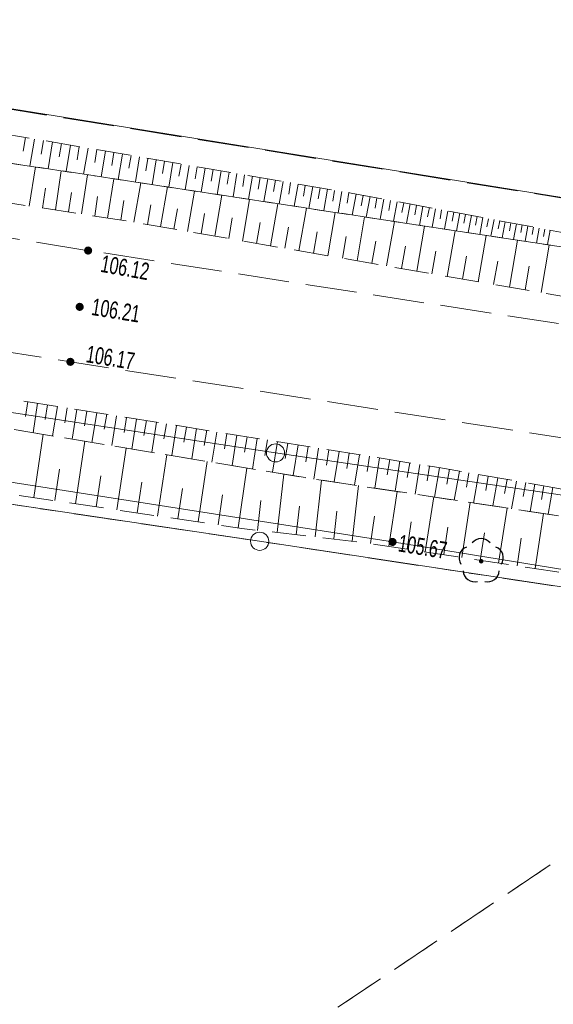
# Model space of a CAD drawing. Header units: inches. Extents: x 6497603 to 6502483, y 5925790 to 5934357.
# Tile 99 of 256: x 6500895 to 6500919, y 5926120 to 5926163. Entities that reach past the tile are written whole.
import ezdxf
from ezdxf.enums import TextEntityAlignment as Align

# ---------------------------------------------------------------- set-up
doc = ezdxf.new("R2010")
doc.units = ezdxf.units.IN
doc.header["$MEASUREMENT"] = 0
for name, pattern in [('1.5_0.75', [2.25, 1.5, -0.75]), ('2.25_0.75', [3, 2.25, -0.75]), ('219-1000', [0, 0]), ('egkk-1000', [3, 2.25, -0.75]), ('egug-1000', [1.5, 0.75, -0.75])]:
    doc.linetypes.add(name, pattern=pattern)
for name, color, linetype in [('000 Inne (niezydentyfikowane)', 7, 'Continuous'), ('202-punkt graniczny', 7, 'Continuous'), ('217-kontur klasyfikacyjny', 7, 'Continuous'), ('218-kontur użytku gruntowego', 7, 'Continuous'), ('219-działka ewidencyjna', 7, 'Continuous'), ('drzewo liściaste', 7, 'Continuous'), ('jezdnia', 7, 'Continuous'), ('pikieta sztuczna', 7, 'Continuous'), ('pikieta sztuczna-Atr2', 7, 'Continuous'), ('przewód telekomunikacyjny podziemny', 7, 'Continuous'), ('rzędna', 7, 'Continuous'), ('rzędna-Atr2', 7, 'Continuous'), ('skarpa nieumocniona', 7, 'Continuous')]:
    doc.layers.add(name, color=color, linetype=linetype)
doc.styles.get("Standard").update_dxf_attribs({"font": 'arial.ttf'})

# ---------------------------------------------------------------- blocks, each defined once
blk = doc.blocks.new('202')
at = {"color": 0, "linetype": 'Continuous', "lineweight": 0}
blk.add_circle((0, 0), 0.4, dxfattribs=at)
blk = doc.blocks.new('OP021')
at = {"linetype": 'Continuous', "lineweight": 13}
h = blk.add_hatch(color=0, dxfattribs=at)
edge = h.paths.add_edge_path()
edge.add_arc((0, 0), 0.1, 0, 360)
at = {"color": 0, "linetype": 'Continuous', "lineweight": -3}
for centre, start, end in [((0, 0.5), 38.316, 141.684), ((-0.476, 0.154), 110.388, 213.756), ((0.476, 0.154), 326.244, 69.612), ((-0.294, -0.404), 182.272, 285.64), ((0.294, -0.404), 254.36, 357.728), ((0.294, -0.404), 254.36, 357.728)]:
    blk.add_arc(centre, 0.5, start, end, dxfattribs=at)
blk = doc.blocks.new('PW01')
at = {"linetype": 'Continuous', "lineweight": 13}
h = blk.add_hatch(color=0, dxfattribs=at)
edge = h.paths.add_edge_path()
edge.add_arc((0, 0), 0.18, 0, 360)

msp = doc.modelspace()

# ---------------------------------------------------------------- linework, layer by layer
at = {"layer": '000 Inne (niezydentyfikowane)', "color": 7, "linetype": 'Continuous', "lineweight": 18, "flags": 128}
for points in [[(6500895.64, 5926158.24), (6500895.54, 5926157.64)], [(6500896.04, 5926158.17), (6500895.84, 5926156.98)], [(6500896.44, 5926158.11), (6500896.34, 5926157.51)], [(6500896.84, 5926158.04), (6500896.64, 5926156.86)], [(6500897.23, 5926157.97), (6500897.13, 5926157.38)], [(6500897.63, 5926157.9), (6500897.43, 5926156.74)], [(6500898.01, 5926157.84), (6500897.92, 5926157.26)], [(6500898.4, 5926157.77), (6500898.2, 5926156.62)], [(6500898.78, 5926157.71), (6500898.69, 5926157.13)], [(6500899.16, 5926157.64), (6500898.97, 5926156.51)], [(6500899.54, 5926157.58), (6500899.45, 5926157.01)], [(6500899.92, 5926157.51), (6500899.73, 5926156.39)], [(6500900.29, 5926157.45), (6500900.2, 5926156.89)], [(6500900.67, 5926157.38), (6500900.48, 5926156.28)], [(6500901.03, 5926157.32), (6500900.94, 5926156.77)], [(6500901.4, 5926157.26), (6500901.22, 5926156.16)], [(6500901.77, 5926157.19), (6500901.67, 5926156.65)], [(6500902.13, 5926157.13), (6500901.95, 5926156.05)], [(6500902.49, 5926157.07), (6500902.4, 5926156.54)], [(6500895.81, 5926155.22), (6500896.08, 5926156.94)], [(6500896.96, 5926155.05), (6500897.22, 5926156.77)], [(6500902.85, 5926157.01), (6500902.67, 5926155.94)], [(6500903.2, 5926156.95), (6500903.11, 5926156.42)], [(6500903.56, 5926156.89), (6500903.38, 5926155.84)], [(6500903.91, 5926156.83), (6500903.82, 5926156.31)], [(6500904.26, 5926156.77), (6500904.08, 5926155.73)], [(6500904.61, 5926156.71), (6500904.52, 5926156.19)], [(6500904.95, 5926156.65), (6500904.78, 5926155.62)], [(6500898.11, 5926154.87), (6500898.38, 5926156.6)], [(6500899.26, 5926154.69), (6500899.53, 5926156.42)], [(6500900.42, 5926154.51), (6500900.72, 5926156.24)], [(6500905.29, 5926156.59), (6500905.21, 5926156.08)], [(6500905.64, 5926156.53), (6500905.46, 5926155.52)], [(6500905.97, 5926156.48), (6500905.89, 5926155.97)], [(6500906.31, 5926156.42), (6500906.14, 5926155.42)], [(6500906.65, 5926156.36), (6500906.56, 5926155.86)], [(6500906.98, 5926156.3), (6500906.81, 5926155.31)], [(6500907.31, 5926156.25), (6500907.23, 5926155.75)], [(6500907.64, 5926156.19), (6500907.47, 5926155.21)], [(6500896.39, 5926155.13), (6500896.52, 5926156)], [(6500897.54, 5926154.96), (6500897.67, 5926155.82)], [(6500901.59, 5926154.31), (6500901.9, 5926156.06)], [(6500902.78, 5926154.1), (6500903.09, 5926155.88)], [(6500907.96, 5926156.13), (6500907.88, 5926155.65)], [(6500908.29, 5926156.08), (6500908.12, 5926155.11)], [(6500908.61, 5926156.02), (6500908.53, 5926155.54)], [(6500908.93, 5926155.97), (6500908.77, 5926155.02)], [(6500909.25, 5926155.91), (6500909.17, 5926155.44)], [(6500909.57, 5926155.86), (6500909.41, 5926154.92)], [(6500909.88, 5926155.81), (6500909.8, 5926155.34)], [(6500910.2, 5926155.75), (6500910.02, 5926154.82)], [(6500898.69, 5926154.78), (6500898.82, 5926155.64)], [(6500899.84, 5926154.6), (6500899.98, 5926155.47)], [(6500903.98, 5926153.89), (6500904.29, 5926155.7)], [(6500905.2, 5926153.68), (6500905.51, 5926155.51)], [(6500906.43, 5926153.47), (6500906.75, 5926155.32)], [(6500910.5, 5926155.69), (6500910.42, 5926155.23)], [(6500910.81, 5926155.64), (6500910.64, 5926154.73)], [(6500911.11, 5926155.58), (6500911.03, 5926155.13)], [(6500911.41, 5926155.52), (6500911.25, 5926154.64)], [(6500911.71, 5926155.47), (6500911.63, 5926155.03)], [(6500912, 5926155.41), (6500911.84, 5926154.55)], [(6500912.29, 5926155.36), (6500912.21, 5926154.93)], [(6500912.58, 5926155.31), (6500912.42, 5926154.46)], [(6500901.01, 5926154.41), (6500901.16, 5926155.28)], [(6500902.18, 5926154.2), (6500902.34, 5926155.09)], [(6500903.38, 5926154), (6500903.53, 5926154.89)], [(6500907.68, 5926153.25), (6500908.01, 5926155.13)], [(6500908.95, 5926153.03), (6500909.28, 5926154.94)], [(6500912.86, 5926155.25), (6500912.78, 5926154.83)], [(6500913.14, 5926155.2), (6500912.99, 5926154.37)], [(6500913.42, 5926155.15), (6500913.34, 5926154.74)], [(6500913.69, 5926155.1), (6500913.54, 5926154.29)], [(6500913.96, 5926155.05), (6500913.89, 5926154.65)], [(6500914.23, 5926155), (6500914.08, 5926154.21)], [(6500914.49, 5926154.95), (6500914.42, 5926154.56)], [(6500914.76, 5926154.9), (6500914.61, 5926154.13)], [(6500904.59, 5926153.79), (6500904.74, 5926154.7)], [(6500905.81, 5926153.57), (6500905.97, 5926154.5)], [(6500910.24, 5926152.81), (6500910.57, 5926154.74)], [(6500911.54, 5926152.58), (6500911.88, 5926154.54)], [(6500915.01, 5926154.85), (6500914.94, 5926154.47)], [(6500915.27, 5926154.8), (6500915.13, 5926154.05)], [(6500915.52, 5926154.76), (6500915.45, 5926154.38)], [(6500915.77, 5926154.71), (6500915.64, 5926153.97)], [(6500916.02, 5926154.66), (6500915.95, 5926154.3)], [(6500916.27, 5926154.62), (6500916.13, 5926153.89)], [(6500916.52, 5926154.57), (6500916.45, 5926154.21)], [(6500916.76, 5926154.53), (6500916.63, 5926153.82)], [(6500917.01, 5926154.48), (6500916.95, 5926154.13)], [(6500907.06, 5926153.36), (6500907.22, 5926154.29)], [(6500908.32, 5926153.14), (6500908.48, 5926154.09)], [(6500912.87, 5926152.35), (6500913.21, 5926154.34)], [(6500914.21, 5926152.12), (6500914.56, 5926154.13)], [(6500917.26, 5926154.43), (6500917.13, 5926153.74)], [(6500917.51, 5926154.39), (6500917.44, 5926154.05)], [(6500917.75, 5926154.34), (6500917.63, 5926153.67)], [(6500918, 5926154.29), (6500917.94, 5926153.96)], [(6500918.25, 5926154.25), (6500918.13, 5926153.59)], [(6500918.5, 5926154.2), (6500918.44, 5926153.88)], [(6500918.74, 5926154.16), (6500918.62, 5926153.52)], [(6500909.59, 5926152.92), (6500909.76, 5926153.88)], [(6500910.89, 5926152.7), (6500911.06, 5926153.67)], [(6500915.57, 5926151.89), (6500915.92, 5926153.93)], [(6500916.94, 5926151.65), (6500917.3, 5926153.72)], [(6500912.2, 5926152.47), (6500912.37, 5926153.45)], [(6500913.53, 5926152.24), (6500913.71, 5926153.24)], [(6500918.34, 5926151.41), (6500918.7, 5926153.5)], [(6500914.88, 5926152), (6500915.06, 5926153.02)], [(6500916.25, 5926151.77), (6500916.43, 5926152.79)], [(6500917.64, 5926151.53), (6500917.82, 5926152.57)], [(6500895.75, 5926146.61), (6500895.65, 5926145.96)], [(6500896.18, 5926146.54), (6500895.98, 5926145.24)], [(6500896.61, 5926146.47), (6500896.51, 5926145.82)], [(6500897.05, 5926146.4), (6500896.84, 5926145.1)], [(6500897.48, 5926146.33), (6500897.37, 5926145.68)], [(6500897.91, 5926146.26), (6500897.7, 5926144.96)], [(6500898.35, 5926146.19), (6500898.24, 5926145.54)], [(6500898.78, 5926146.12), (6500898.57, 5926144.81)], [(6500899.22, 5926146.05), (6500899.11, 5926145.4)], [(6500899.65, 5926145.98), (6500899.44, 5926144.67)], [(6500900.09, 5926145.91), (6500899.99, 5926145.25)], [(6500900.53, 5926145.84), (6500900.32, 5926144.52)], [(6500900.97, 5926145.77), (6500900.86, 5926145.11)], [(6500901.41, 5926145.7), (6500901.2, 5926144.38)], [(6500901.85, 5926145.63), (6500901.74, 5926144.97)], [(6500902.29, 5926145.56), (6500902.08, 5926144.23)], [(6500902.73, 5926145.49), (6500902.62, 5926144.82)], [(6500903.17, 5926145.42), (6500902.96, 5926144.09)], [(6500903.62, 5926145.35), (6500903.51, 5926144.68)], [(6500896.01, 5926142.39), (6500896.42, 5926145.17)], [(6500904.06, 5926145.27), (6500903.85, 5926143.94)], [(6500904.5, 5926145.2), (6500904.4, 5926144.53)], [(6500904.95, 5926145.13), (6500904.74, 5926143.79)], [(6500905.4, 5926145.06), (6500905.29, 5926144.39)], [(6500905.84, 5926144.99), (6500905.63, 5926143.64)], [(6500906.29, 5926144.92), (6500906.18, 5926144.24)], [(6500897.85, 5926142.11), (6500898.26, 5926144.86)], [(6500899.66, 5926141.84), (6500900.07, 5926144.56)], [(6500906.74, 5926144.85), (6500906.52, 5926143.5)], [(6500907.19, 5926144.77), (6500907.08, 5926144.1)], [(6500907.64, 5926144.7), (6500907.42, 5926143.35)], [(6500908.09, 5926144.63), (6500907.98, 5926143.95)], [(6500908.54, 5926144.56), (6500908.33, 5926143.2)], [(6500909, 5926144.48), (6500908.89, 5926143.81)], [(6500901.46, 5926141.57), (6500901.86, 5926144.27)], [(6500909.45, 5926144.41), (6500909.23, 5926143.07)], [(6500909.89, 5926144.34), (6500909.79, 5926143.67)], [(6500910.34, 5926144.27), (6500910.13, 5926142.93)], [(6500910.79, 5926144.2), (6500910.68, 5926143.53)], [(6500911.23, 5926144.13), (6500911.02, 5926142.8)], [(6500911.68, 5926144.06), (6500911.57, 5926143.39)], [(6500896.93, 5926142.25), (6500897.14, 5926143.63)], [(6500903.24, 5926141.31), (6500903.64, 5926143.97)], [(6500905, 5926141.05), (6500905.39, 5926143.68)], [(6500912.12, 5926143.98), (6500911.91, 5926142.66)], [(6500912.56, 5926143.91), (6500912.45, 5926143.26)], [(6500913, 5926143.84), (6500912.79, 5926142.53)], [(6500913.43, 5926143.77), (6500913.33, 5926143.12)], [(6500913.87, 5926143.7), (6500913.64, 5926142.4)], [(6500914.3, 5926143.63), (6500914.19, 5926142.98)], [(6500898.76, 5926141.98), (6500898.96, 5926143.34)], [(6500906.72, 5926140.84), (6500907.01, 5926143.42)], [(6500914.74, 5926143.55), (6500914.51, 5926142.27)], [(6500915.16, 5926143.48), (6500915.05, 5926142.84)], [(6500915.59, 5926143.4), (6500915.37, 5926142.14)], [(6500916.01, 5926143.33), (6500915.9, 5926142.7)], [(6500916.43, 5926143.25), (6500916.21, 5926142.02)], [(6500916.84, 5926143.18), (6500916.73, 5926142.57)], [(6500900.56, 5926141.71), (6500900.77, 5926143.06)], [(6500902.35, 5926141.44), (6500902.55, 5926142.78)], [(6500908.39, 5926140.65), (6500908.67, 5926143.15)], [(6500910.02, 5926140.46), (6500910.3, 5926142.91)], [(6500917.25, 5926143.11), (6500917.04, 5926141.89)], [(6500917.66, 5926143.04), (6500917.55, 5926142.43)], [(6500918.06, 5926142.97), (6500917.85, 5926141.77)], [(6500918.46, 5926142.9), (6500918.36, 5926142.3)], [(6500918.86, 5926142.83), (6500918.65, 5926141.65)], [(6500904.12, 5926141.18), (6500904.32, 5926142.5)], [(6500911.63, 5926140.24), (6500912, 5926142.65)], [(6500913.24, 5926139.99), (6500913.61, 5926142.41)], [(6500905.86, 5926140.94), (6500906.01, 5926142.25)], [(6500907.56, 5926140.75), (6500907.7, 5926142.01)], [(6500914.85, 5926139.75), (6500915.22, 5926142.16)], [(6500916.47, 5926139.5), (6500916.84, 5926141.92)], [(6500909.21, 5926140.56), (6500909.35, 5926141.79)], [(6500910.83, 5926140.36), (6500911.01, 5926141.57)], [(6500918.08, 5926139.26), (6500918.45, 5926141.68)], [(6500912.44, 5926140.11), (6500912.62, 5926141.32)], [(6500914.05, 5926139.87), (6500914.23, 5926141.08)], [(6500915.66, 5926139.62), (6500915.85, 5926140.83)], [(6500917.28, 5926139.38), (6500917.46, 5926140.59)]]:
    msp.add_lwpolyline(points, dxfattribs=at)
at = {"layer": '217-kontur klasyfikacyjny', "color": 3, "linetype": 'egkk-1000', "lineweight": 18, "flags": 128}
for points in [[(6500879.54, 5926161.97), (6501004.92, 5926141.78)], [(6500905.95, 5926140.46), (6500872.74, 5926145.4)], [(6500933.71, 5926136.25), (6500905.95, 5926140.46)], [(6500867.04, 5926091.53), (6500933.71, 5926136.25)]]:
    msp.add_lwpolyline(points, dxfattribs=at)
at = {"layer": '218-kontur użytku gruntowego', "color": 3, "linetype": 'egug-1000', "lineweight": 18, "flags": 128}
for points in [[(6500879.54, 5926161.97), (6501004.92, 5926141.78)], [(6500905.95, 5926140.46), (6500872.74, 5926145.4)], [(6500933.71, 5926136.25), (6500905.95, 5926140.46)], [(6500867.04, 5926091.53), (6500933.71, 5926136.25)]]:
    msp.add_lwpolyline(points, dxfattribs=at)
at = {"layer": '219-działka ewidencyjna', "color": 3, "linetype": '219-1000', "lineweight": 18, "flags": 128}
for points in [[(6500906.65, 5926144.35), (6500754.12, 5926167.67)], [(6500873.81, 5926162.92), (6501004.92, 5926141.78)], [(6500905.95, 5926140.46), (6500769.7, 5926160.76)], [(6501054.43, 5926122.55), (6500906.65, 5926144.35)], [(6500905.95, 5926140.46), (6500976.56, 5926129.78)]]:
    msp.add_lwpolyline(points, dxfattribs=at)
at = {"layer": 'jezdnia', "color": 7, "linetype": '2.25_0.75', "lineweight": 18, "flags": 128}
msp.add_lwpolyline([(6500445.77, 5926225.13), (6500477.28, 5926219.98), (6500500.52, 5926216.32), (6500551.85, 5926208.28), (6500590.76, 5926201.99), (6500629.65, 5926195.92), (6500668.62, 5926189.73), (6500708.43, 5926183.37), (6500748.42, 5926176.93), (6500779.68, 5926172.04), (6500819.2, 5926165.9), (6500859.43, 5926159.56), (6500898.4, 5926153.26), (6500937.28, 5926147.22), (6500936.91, 5926144.94), (6500936.26, 5926142.38), (6500897.62, 5926148.36), (6500858.2, 5926154.58), (6500818.25, 5926160.88), (6500778.79, 5926167.14), (6500747.81, 5926171.88), (6500707.71, 5926178.38), (6500668.22, 5926184.67), (6500628.62, 5926190.86), (6500589.86, 5926197), (6500551.33, 5926203.18), (6500445.13, 5926220.13), (6500405, 5926226.56), (6500364.89, 5926233), (6500326.44, 5926239.09), (6500287.44, 5926245.14), (6500247.8, 5926251.49), (6500208.32, 5926257.73), (6500171.1, 5926263.74), (6500133.18, 5926269.89), (6500094.21, 5926275.92), (6500053.11, 5926282.47), (6499999.01, 5926290.88), (6499959.84, 5926296.95), (6499921.11, 5926303.13), (6499882.03, 5926309.23), (6499843.48, 5926315.33), (6499804.98, 5926321.39), (6499763.92, 5926325.7), (6499740.11, 5926328.2), (6499708.97, 5926329.7), (6499669.77, 5926331.59), (6499612.14, 5926332.17), (6499590.65, 5926333.3), (6499565.53, 5926335.73), (6499506.81, 5926343.39), (6499422.29, 5926354.7), (6499419.43, 5926354.99), (6499334.27, 5926366.31), (6499289.53, 5926369.55), (6499273.23, 5926369.35), (6499273.01, 5926371.91), (6499272.96, 5926374.41), (6499289.57, 5926374.85), (6499335.06, 5926371.26), (6499420.23, 5926359.86), (6499423.5, 5926359.5), (6499507.59, 5926348.2), (6499566.32, 5926340.5), (6499590.89, 5926338.22), (6499612.24, 5926337), (6499643.43, 5926336.46), (6499669.89, 5926336.53), (6499710.9, 5926336.33), (6499806.11, 5926326.28), (6499844.16, 5926320.23), (6499882.83, 5926314.04), (6499921.69, 5926307.83), (6499960.72, 5926301.83), (6499999.64, 5926295.76), (6500053.85, 5926287.25), (6500095.27, 5926280.64), (6500134.03, 5926274.62), (6500208.98, 5926262.68), (6500248.83, 5926256.34), (6500288.29, 5926250.03), (6500327.08, 5926244.06), (6500365.91, 5926238.01), (6500405.9, 5926231.52)], close=True, dxfattribs=at)
at = {"layer": 'przewód telekomunikacyjny podziemny', "color": 30, "linetype": 'Continuous', "lineweight": 18, "flags": 128}
msp.add_lwpolyline([(6501165.8, 5926114.72), (6501163.14, 5926115.14), (6501159.67, 5926104.97), (6501150.51, 5926106.18), (6501125.56, 5926108.57), (6501100.25, 5926113.67), (6501086.17, 5926113.3), (6501078.13, 5926109.35), (6501051.27, 5926095.88), (6501040.8, 5926090.27), (6501028.43, 5926084.29), (6501027.7, 5926086.01), (6501017.32, 5926097.94), (6501015.81, 5926099.66), (6501016.21, 5926112.48), (6500997.29, 5926120.79), (6500976.43, 5926129.99), (6500949.9, 5926134.24), (6500911.8, 5926140.43), (6500877.16, 5926145.85), (6500842.08, 5926151.36), (6500793.95, 5926157.85), (6500767.15, 5926161.48)], dxfattribs=at)
at = {"layer": 'skarpa nieumocniona', "color": 7, "linetype": '1.5_0.75', "lineweight": 18, "flags": 128}
for points in [[(6500692.21, 5926190.92), (6500709.03, 5926188.4), (6500730.57, 5926185.5), (6500734.31, 5926184.7), (6500764.82, 5926178.83), (6500787.52, 5926174.8), (6500813.53, 5926170.89), (6500849.54, 5926165.49), (6500882.33, 5926160.52), (6500909.98, 5926155.79), (6500930.95, 5926151.88), (6500923.06, 5926152.84), (6500898.62, 5926156.56), (6500875.2, 5926160.08), (6500846.86, 5926164.41), (6500818.68, 5926168.62), (6500788.3, 5926173.29), (6500764.36, 5926176.97), (6500745.7, 5926180.03), (6500728.46, 5926182.97), (6500710.42, 5926185.77), (6500691.68, 5926188.93)], [(6500692.21, 5926190.92), (6500709.03, 5926188.4), (6500730.57, 5926185.5), (6500734.31, 5926184.7), (6500764.82, 5926178.83), (6500787.52, 5926174.8), (6500813.53, 5926170.89), (6500849.54, 5926165.49), (6500882.33, 5926160.52), (6500909.98, 5926155.79), (6500930.95, 5926151.88), (6500923.06, 5926152.84), (6500898.62, 5926156.56), (6500875.2, 5926160.08), (6500846.86, 5926164.41), (6500818.68, 5926168.62), (6500788.3, 5926173.29), (6500764.36, 5926176.97), (6500745.7, 5926180.03), (6500728.46, 5926182.97), (6500710.42, 5926185.77), (6500691.68, 5926188.93)], [(6500691.68, 5926188.93), (6500710.42, 5926185.77), (6500728.46, 5926182.97), (6500745.7, 5926180.03), (6500764.36, 5926176.97), (6500788.3, 5926173.29), (6500818.68, 5926168.62), (6500846.86, 5926164.41), (6500875.2, 5926160.08), (6500898.62, 5926156.56), (6500923.06, 5926152.84), (6500930.95, 5926151.88), (6500938.34, 5926150.33), (6500937.73, 5926148.05), (6500900.12, 5926154.56), (6500868.44, 5926159.43), (6500840.88, 5926163.63), (6500812.53, 5926168), (6500793.15, 5926171), (6500778.51, 5926172.97), (6500764.13, 5926175.31), (6500732.17, 5926181.04), (6500707.49, 5926184.91), (6500691.3, 5926187.49)], [(6500691.68, 5926188.93), (6500710.42, 5926185.77), (6500728.46, 5926182.97), (6500745.7, 5926180.03), (6500764.36, 5926176.97), (6500788.3, 5926173.29), (6500818.68, 5926168.62), (6500846.86, 5926164.41), (6500875.2, 5926160.08), (6500898.62, 5926156.56), (6500923.06, 5926152.84), (6500930.95, 5926151.88), (6500938.34, 5926150.33), (6500937.73, 5926148.05), (6500900.12, 5926154.56), (6500868.44, 5926159.43), (6500840.88, 5926163.63), (6500812.53, 5926168), (6500793.15, 5926171), (6500778.51, 5926172.97), (6500764.13, 5926175.31), (6500732.17, 5926181.04), (6500707.49, 5926184.91), (6500691.3, 5926187.49)], [(6500648.96, 5926185.85), (6500676.14, 5926181.5), (6500690.01, 5926179.55), (6500713.42, 5926175.72), (6500727.68, 5926173.45), (6500752.71, 5926169.22), (6500763.87, 5926167.26), (6500769.9, 5926166.14), (6500780.37, 5926164.92), (6500785.53, 5926164.52), (6500817.21, 5926159.26), (6500845.09, 5926154.8), (6500868.2, 5926151.04), (6500886.98, 5926148.01), (6500913.83, 5926143.71), (6500926.88, 5926141.42), (6500934.55, 5926141.22), (6500933.78, 5926139.37), (6500907.95, 5926143.26), (6500883.72, 5926147.27), (6500855.96, 5926151.51), (6500822.3, 5926156.82), (6500790.01, 5926161.81), (6500780.29, 5926163.28), (6500769.91, 5926164.51), (6500758.57, 5926166.19), (6500752, 5926167.49), (6500729.13, 5926171.71), (6500716.34, 5926173.71), (6500704.07, 5926175.48), (6500685.57, 5926178.33), (6500682.21, 5926178.73), (6500668.62, 5926180.6), (6500648.36, 5926183.6)], [(6500648.96, 5926185.85), (6500676.14, 5926181.5), (6500690.01, 5926179.55), (6500713.42, 5926175.72), (6500727.68, 5926173.45), (6500752.71, 5926169.22), (6500763.87, 5926167.26), (6500769.9, 5926166.14), (6500780.37, 5926164.92), (6500785.53, 5926164.52), (6500817.21, 5926159.26), (6500845.09, 5926154.8), (6500868.2, 5926151.04), (6500886.98, 5926148.01), (6500913.83, 5926143.71), (6500926.88, 5926141.42), (6500934.55, 5926141.22), (6500933.78, 5926139.37), (6500907.95, 5926143.26), (6500883.72, 5926147.27), (6500855.96, 5926151.51), (6500822.3, 5926156.82), (6500790.01, 5926161.81), (6500780.29, 5926163.28), (6500769.91, 5926164.51), (6500758.57, 5926166.19), (6500752, 5926167.49), (6500729.13, 5926171.71), (6500716.34, 5926173.71), (6500704.07, 5926175.48), (6500685.57, 5926178.33), (6500682.21, 5926178.73), (6500668.62, 5926180.6), (6500648.36, 5926183.6)], [(6500648.36, 5926183.6), (6500668.62, 5926180.6), (6500682.21, 5926178.73), (6500685.57, 5926178.33), (6500704.07, 5926175.48), (6500716.34, 5926173.71), (6500729.13, 5926171.71), (6500752, 5926167.49), (6500758.57, 5926166.19), (6500769.91, 5926164.51), (6500780.29, 5926163.28), (6500790.01, 5926161.81), (6500822.3, 5926156.82), (6500855.96, 5926151.51), (6500883.72, 5926147.27), (6500907.95, 5926143.26), (6500933.78, 5926139.37), (6500933.51, 5926136.81), (6500918.84, 5926139.14), (6500910.49, 5926140.41), (6500905.17, 5926141.02), (6500867.8, 5926146.59), (6500852.29, 5926148.87), (6500827.91, 5926152.42), (6500800.05, 5926156.51), (6500781.1, 5926158.97), (6500770.14, 5926160.92), (6500757.95, 5926162.98), (6500728.47, 5926168.19), (6500704.99, 5926172.24), (6500689.19, 5926174.94), (6500668.22, 5926178.5), (6500661.7, 5926179.55), (6500658.47, 5926180.13), (6500651.13, 5926181.35), (6500647.92, 5926182.01)], [(6500648.36, 5926183.6), (6500668.62, 5926180.6), (6500682.21, 5926178.73), (6500685.57, 5926178.33), (6500704.07, 5926175.48), (6500716.34, 5926173.71), (6500729.13, 5926171.71), (6500752, 5926167.49), (6500758.57, 5926166.19), (6500769.91, 5926164.51), (6500780.29, 5926163.28), (6500790.01, 5926161.81), (6500822.3, 5926156.82), (6500855.96, 5926151.51), (6500883.72, 5926147.27), (6500907.95, 5926143.26), (6500933.78, 5926139.37), (6500933.51, 5926136.81), (6500918.84, 5926139.14), (6500910.49, 5926140.41), (6500905.17, 5926141.02), (6500867.8, 5926146.59), (6500852.29, 5926148.87), (6500827.91, 5926152.42), (6500800.05, 5926156.51), (6500781.1, 5926158.97), (6500770.14, 5926160.92), (6500757.95, 5926162.98), (6500728.47, 5926168.19), (6500704.99, 5926172.24), (6500689.19, 5926174.94), (6500668.22, 5926178.5), (6500661.7, 5926179.55), (6500658.47, 5926180.13), (6500651.13, 5926181.35), (6500647.92, 5926182.01)]]:
    msp.add_lwpolyline(points, close=True, dxfattribs=at)

# ---------------------------------------------------------------- block references
at = {"layer": '202-punkt graniczny', "color": 7, "linetype": 'Continuous', "lineweight": 18}
for p in [(6500906.65, 5926144.35), (6500905.95, 5926140.46)]:
    msp.add_blockref('202', p, dxfattribs=at)
at = {"layer": 'drzewo liściaste', "color": 94, "linetype": 'Continuous', "lineweight": 18}
msp.add_blockref('OP021', (6500915.7, 5926139.58), dxfattribs=at)
at = {"layer": 'pikieta sztuczna', "color": 7, "linetype": 'Continuous', "lineweight": 13}
for p in [(6500898.4, 5926153.26), (6500898.03, 5926150.78), (6500897.62, 5926148.36)]:
    msp.add_blockref('PW01', p, dxfattribs=at)
at = {"layer": 'rzędna', "color": 30, "linetype": 'Continuous', "lineweight": 18}
msp.add_blockref('PW01', (6500911.8, 5926140.43), dxfattribs=at)

# ---------------------------------------------------------------- texts
at = {"layer": 'pikieta sztuczna-Atr2', "color": 7, "width": 0.667}
for s, rotation, p in [('106.12', 349.819, (6500898.91, 5926152.33)), ('106.21', 350.754, (6500898.51, 5926150.43)), ('106.17', 350.782, (6500898.27, 5926148.35))]:
    msp.add_text(s, height=0.75, rotation=rotation, dxfattribs=at).set_placement(p)
at = {"layer": 'rzędna-Atr2', "color": 30, "width": 0.667}
msp.add_text('105.67', height=0.75, rotation=350.772, dxfattribs=at).set_placement((6500912.07, 5926140.39), align=Align.MIDDLE_LEFT)

doc.saveas('drawing.dxf')
